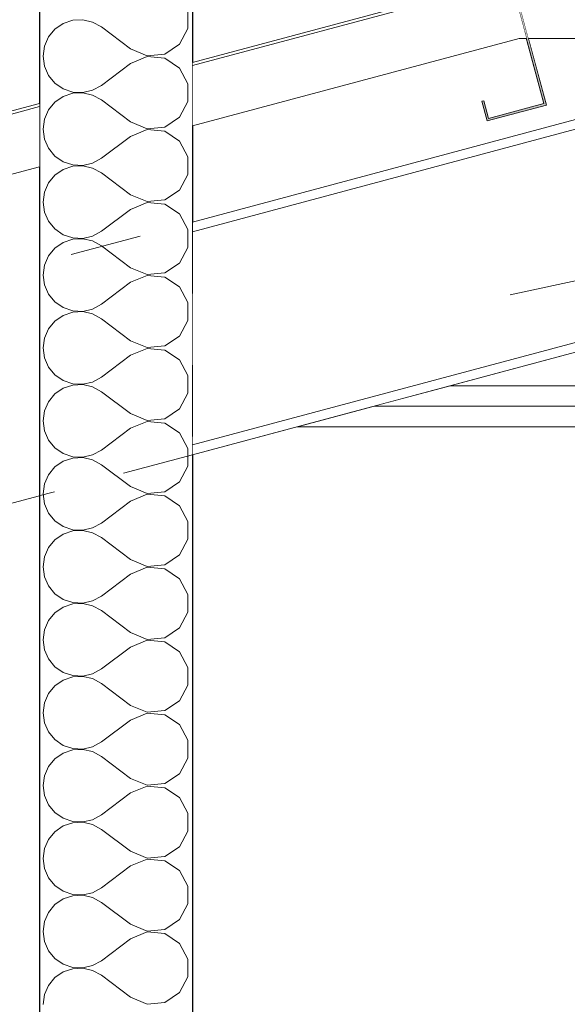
# Model space of a CAD drawing. Header units: millimetres. Extents: x -12989 to 381814, y -50461 to 30884.
# Tile 97 of 111: x 370366 to 370902, y -39246 to -38282. Entities that reach past the tile are written whole.
import ezdxf

# ---------------------------------------------------------------- set-up
doc = ezdxf.new("R2010")
doc.units = ezdxf.units.MM
doc.header["$MEASUREMENT"] = 0
doc.linetypes.add('Przerywana Krótka I 01 I WSC', pattern=[140, 70, -70])
doc.linetypes.add('Wipeout_Contour', pattern=[1000, 0, -1000])
for name, color, linetype, lineweight in [('0_Nr_pióra__223', 7, 'Continuous', 13), ('AS_Belki.Import IFC_Nr_pióra__1', 7, 'Continuous', 13), ('AS_Belki.Import IFC_Nr_pióra__90', 7, 'Continuous', 13), ('Nowe_04-ŚCIANY DZIAŁOWE_Nr_pióra__27', 7, 'Continuous', 25), ('Nowe_A__SCIANY_Nr_pióra__87', 7, 'Continuous', 13), ('Nowe_A_WYM_Nr_pióra__1', 7, 'Continuous', 13), ('Nowe_A_WYM_Nr_pióra__45', 7, 'Continuous', 15), ('Nowe_A_WYM_Nr_pióra__85', 7, 'Continuous', 13)]:
    doc.layers.add(name, color=color, linetype=linetype, lineweight=lineweight)
for name, color, linetype in [('AS_Belki.Import IFC', 7, 'Continuous'), ('Nowe_04-ŚCIANY DZIAŁOWE', 7, 'Continuous'), ('Nowe_A__DACHY', 7, 'Continuous'), ('Nowe_A__SCIANY', 7, 'Continuous'), ('Nowe_A_WYM', 7, 'Continuous')]:
    doc.layers.add(name, color=color, linetype=linetype)
doc.layers.add('Nowe_04-ŚCIANY DZIAŁOWE_Nr_pióra__174', color=7, linetype='Continuous', lineweight=5, true_color=0x6a6a6a)
doc.styles.add('STYL_AUTOMATYCZNY_4', font='arial.ttf')
doc.dimstyles.new('STYL_AUTOMATYCZNY__2', dxfattribs={"dimtxt": 139.999998, "dimasz": 57, "dimexe": 0.18, "dimexo": 0.0625, "dimgap": 0, "dimtad": 1, "dimdec": 0, "dimlfac": 0.1, "dimzin": 0, "dimdsep": 46, "dimtxsty": 'STYL_AUTOMATYCZNY_4', "dimblk": 'ARROWHEAD_6', "dimblk1": 'ARROWHEAD_6', "dimblk2": 'ARROWHEAD_6', "dimcen": 0.09, "dimse1": 1, "dimse2": 1, "dimclrd": 7, "dimclre": 7, "dimclrt": 7, "dimadec": 0, "dimazin": 0, "dimtfac": 1, "dimtdec": 4, "dimtmove": 0, "dimatfit": 3, "dimfxl": 0, "dimtolj": 1, "dimtzin": 0, "dimarcsym": 0})

# ---------------------------------------------------------------- blocks, each defined once
blk = doc.blocks.new('ElemPrzekroju_3_1', base_point=(363535.4, -45960.59))
at = {"color": 254, "linetype": 'Wipeout_Contour', "lineweight": 0, "ltscale": 9706616.534744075}
blk.add_wipeout([(371035.4, -38095.33), (370535.25, -38229.34), (370535.25, -38323.85), (370845.99, -38240.59), (370827.88, -38172.98), (370893.56, -38155.38), (370898.74, -38174.69), (370896.8, -38175.21), (370892.15, -38157.83), (370830.33, -38174.39), (370850.77, -38250.67), (370850.77, -38240.35), (371220.04, -38240.35), (371220.04, -38250.67), (371240.48, -38174.39), (371178.66, -38157.83), (371174, -38175.21), (371172.07, -38174.69), (371177.25, -38155.38), (371242.93, -38172.98), (371224.81, -38240.59), (372717.64, -38640.59), (372962.5, -38640.59), (372964.21, -38634.19), (372988.1, -38640.59), (373070.36, -38640.59)], dxfattribs=at).dxf.layer = 'Nowe_A__SCIANY'
at = {"color": 254, "linetype": 'Wipeout_Contour', "lineweight": 0, "ltscale": 9699923.282981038}
blk.add_wipeout([(370854.78, -38300.35), (370535.25, -38385.97), (370535.25, -38480.18), (371029.4, -38347.77), (371029.4, -38326.81), (371041.4, -38326.81), (371041.4, -38347.77), (372134.22, -38640.59), (372485.82, -38640.59), (371216.02, -38300.35), (371208.8, -38300.35), (371191.69, -38364.23), (371245.78, -38378.72), (371250.44, -38361.34), (371252.37, -38361.85), (371247.19, -38381.17), (371189.24, -38365.64), (371206.73, -38300.35), (370864.08, -38300.35), (370881.57, -38365.64), (370823.62, -38381.17), (370818.44, -38361.85), (370820.37, -38361.34), (370825.03, -38378.72), (370879.12, -38364.23), (370862.01, -38300.35)], dxfattribs=at).dxf.layer = 'Nowe_A__SCIANY'
at = {"color": 254, "linetype": 'Wipeout_Contour', "lineweight": 0, "ltscale": 2238227.597844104}
blk.add_wipeout([(371029.4, -38575.53), (370786.6, -38640.59), (371284.21, -38640.59), (371041.4, -38575.53), (371041.4, -38586.81), (371029.4, -38586.81)], dxfattribs=at).dxf.layer = 'Nowe_A__SCIANY'
at = {"color": 254, "linetype": 'Wipeout_Contour', "lineweight": 0, "ltscale": 1492172.324869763}
blk.add_wipeout([(370711.96, -38660.59), (371358.85, -38660.59), (371284.21, -38640.59), (370786.6, -38640.59)], dxfattribs=at).dxf.layer = 'Nowe_A__SCIANY'
at = {"layer": 'Nowe_A__SCIANY_Nr_pióra__87', "color": 7, "linetype": 'Continuous', "lineweight": 13}
blk.add_line((371284.21, -38640.59), (370786.6, -38640.59), dxfattribs=at)
at = {"color": 254, "linetype": 'Wipeout_Contour', "lineweight": 0, "ltscale": 1492180.618602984}
blk.add_wipeout([(370637.32, -38680.59), (371433.49, -38680.59), (371358.85, -38660.59), (370711.96, -38660.59)], dxfattribs=at).dxf.layer = 'Nowe_A__SCIANY'
at = {"layer": 'Nowe_A__SCIANY_Nr_pióra__87', "color": 7, "linetype": 'Continuous', "lineweight": 13}
blk.add_line((370711.96, -38660.59), (371358.85, -38660.59), dxfattribs=at)
at = {"color": 254, "linetype": 'Wipeout_Contour', "lineweight": 0, "ltscale": 2242397.322854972}
blk.add_wipeout([(370637.32, -38680.59), (370535.25, -38707.94), (370535.25, -39640.59), (373475.4, -39640.59), (373475.4, -39227.72), (371433.49, -38680.59)], dxfattribs=at).dxf.layer = 'Nowe_A__SCIANY'
at = {"layer": 'Nowe_A__SCIANY_Nr_pióra__87', "color": 7, "linetype": 'Continuous', "lineweight": 13}
blk.add_line((371433.49, -38680.59), (370637.32, -38680.59), dxfattribs=at)
blk = doc.blocks.new('*X15', base_point=(363535.4, -45960.59))
at = {"layer": 'Nowe_04-ŚCIANY DZIAŁOWE_Nr_pióra__174', "color": 251, "linetype": 'Continuous', "lineweight": 5, "true_color": 0x6a6a6a}
for p, q in [((370530.6, -38290.72), (370530.6, -38273.32)), ((370417.9, -38282.64), (370408.56, -38285.79)), ((370427.74, -38282.16), (370417.9, -38282.64)), ((370437.34, -38284.4), (370427.74, -38282.16)), ((370400.44, -38291.37), (370394.16, -38298.96)), ((370408.56, -38285.79), (370400.44, -38291.37)), ((370445.97, -38289.16), (370437.34, -38284.4)), ((370474.54, -38310.59), (370445.97, -38289.16)), ((370522.38, -38306.05), (370530.6, -38290.72)), ((370394.16, -38298.96), (370390.18, -38307.98)), ((370390.18, -38307.98), (370388.82, -38317.73)), ((370474.54, -38310.59), (370490.58, -38317.33)), ((370507.9, -38315.68), (370522.38, -38306.05)), ((370388.82, -38317.73), (370390.18, -38327.49)), ((370490.58, -38318.14), (370474.54, -38324.88)), ((370490.58, -38317.33), (370507.9, -38315.68)), ((370507.9, -38319.79), (370490.58, -38318.14)), ((370522.38, -38329.42), (370507.9, -38319.79)), ((370390.18, -38327.49), (370394.16, -38336.51)), ((370474.54, -38324.88), (370445.97, -38346.31)), ((370530.6, -38344.75), (370522.38, -38329.42)), ((370394.16, -38336.51), (370400.44, -38344.1)), ((370400.44, -38344.1), (370408.56, -38349.68)), ((370408.56, -38349.68), (370417.9, -38352.83)), ((370427.74, -38353.3), (370437.34, -38351.07)), ((370437.34, -38351.07), (370445.97, -38346.31)), ((370530.6, -38362.15), (370530.6, -38344.75)), ((370408.56, -38357.22), (370400.44, -38362.8)), ((370417.9, -38354.07), (370408.56, -38357.22)), ((370417.9, -38352.83), (370427.74, -38353.3)), ((370427.74, -38353.59), (370417.9, -38354.07)), ((370437.34, -38355.82), (370427.74, -38353.59)), ((370445.97, -38360.59), (370437.34, -38355.82)), ((370474.54, -38382.02), (370445.97, -38360.59)), ((370394.16, -38370.39), (370390.18, -38379.4)), ((370400.44, -38362.8), (370394.16, -38370.39)), ((370522.38, -38377.48), (370530.6, -38362.15)), ((370390.18, -38379.4), (370388.82, -38389.16)), ((370507.9, -38387.11), (370522.38, -38377.48)), ((370388.82, -38389.16), (370390.18, -38398.92)), ((370474.54, -38382.02), (370490.58, -38388.75)), ((370490.58, -38389.57), (370474.54, -38396.31)), ((370490.58, -38388.75), (370507.9, -38387.11)), ((370507.9, -38391.22), (370490.58, -38389.57)), ((370390.18, -38398.92), (370394.16, -38407.94)), ((370474.54, -38396.31), (370445.97, -38417.73)), ((370522.38, -38400.85), (370507.9, -38391.22)), ((370394.16, -38407.94), (370400.44, -38415.53)), ((370530.6, -38416.18), (370522.38, -38400.85)), ((370400.44, -38415.53), (370408.56, -38421.11)), ((370437.34, -38422.5), (370445.97, -38417.73)), ((370530.6, -38433.58), (370530.6, -38416.18)), ((370408.56, -38421.11), (370417.9, -38424.26)), ((370417.9, -38425.5), (370408.56, -38428.65)), ((370417.9, -38424.26), (370427.74, -38424.73)), ((370427.74, -38425.02), (370417.9, -38425.5)), ((370427.74, -38424.73), (370437.34, -38422.5)), ((370437.34, -38427.25), (370427.74, -38425.02)), ((370445.97, -38432.02), (370437.34, -38427.25)), ((370400.44, -38434.23), (370394.16, -38441.82)), ((370408.56, -38428.65), (370400.44, -38434.23)), ((370474.54, -38453.45), (370445.97, -38432.02)), ((370522.38, -38448.91), (370530.6, -38433.58)), ((370394.16, -38441.82), (370390.18, -38450.83)), ((370390.18, -38450.83), (370388.82, -38460.59)), ((370474.54, -38453.45), (370490.58, -38460.18)), ((370507.9, -38458.54), (370522.38, -38448.91)), ((370388.82, -38460.59), (370390.18, -38470.35)), ((370490.58, -38461), (370474.54, -38467.73)), ((370490.58, -38460.18), (370507.9, -38458.54)), ((370507.9, -38462.64), (370490.58, -38461)), ((370522.38, -38472.27), (370507.9, -38462.64)), ((370390.18, -38470.35), (370394.16, -38479.37)), ((370474.54, -38467.73), (370445.97, -38489.16)), ((370530.6, -38487.61), (370522.38, -38472.27)), ((370394.16, -38479.37), (370400.44, -38486.96)), ((370400.44, -38486.96), (370408.56, -38492.54)), ((370408.56, -38492.54), (370417.9, -38495.68)), ((370417.9, -38495.68), (370427.74, -38496.16)), ((370427.74, -38496.16), (370437.34, -38493.93)), ((370437.34, -38493.93), (370445.97, -38489.16)), ((370530.6, -38505), (370530.6, -38487.61)), ((370408.56, -38500.08), (370400.44, -38505.66)), ((370417.9, -38496.93), (370408.56, -38500.08)), ((370427.74, -38496.45), (370417.9, -38496.93)), ((370437.34, -38498.68), (370427.74, -38496.45)), ((370445.97, -38503.45), (370437.34, -38498.68)), ((370474.54, -38524.88), (370445.97, -38503.45)), ((370522.38, -38520.34), (370530.6, -38505)), ((370394.16, -38513.24), (370390.18, -38522.26)), ((370400.44, -38505.66), (370394.16, -38513.24)), ((370390.18, -38522.26), (370388.82, -38532.02)), ((370507.9, -38529.97), (370522.38, -38520.34)), ((370388.82, -38532.02), (370390.18, -38541.78)), ((370474.54, -38524.88), (370490.58, -38531.61)), ((370490.58, -38532.43), (370474.54, -38539.16)), ((370490.58, -38531.61), (370507.9, -38529.97)), ((370507.9, -38534.07), (370490.58, -38532.43)), ((370522.38, -38543.7), (370507.9, -38534.07)), ((370390.18, -38541.78), (370394.16, -38550.8)), ((370474.54, -38539.16), (370445.97, -38560.59)), ((370530.6, -38559.04), (370522.38, -38543.7)), ((370394.16, -38550.8), (370400.44, -38558.38)), ((370400.44, -38558.38), (370408.56, -38563.96)), ((370437.34, -38565.36), (370445.97, -38560.59)), ((370530.6, -38576.43), (370530.6, -38559.04)), ((370408.56, -38571.51), (370400.44, -38577.09)), ((370408.56, -38563.96), (370417.9, -38567.11)), ((370417.9, -38568.36), (370408.56, -38571.51)), ((370417.9, -38567.11), (370427.74, -38567.59)), ((370427.74, -38567.88), (370417.9, -38568.36)), ((370427.74, -38567.59), (370437.34, -38565.36)), ((370437.34, -38570.11), (370427.74, -38567.88)), ((370445.97, -38574.88), (370437.34, -38570.11)), ((370400.44, -38577.09), (370394.16, -38584.67)), ((370474.54, -38596.31), (370445.97, -38574.88)), ((370522.38, -38591.77), (370530.6, -38576.43)), ((370394.16, -38584.67), (370390.18, -38593.69)), ((370507.9, -38601.4), (370522.38, -38591.77)), ((370390.18, -38593.69), (370388.82, -38603.45)), ((370474.54, -38596.31), (370490.58, -38603.04)), ((370490.58, -38603.04), (370507.9, -38601.4)), ((370388.82, -38603.45), (370390.18, -38613.21)), ((370474.54, -38610.59), (370445.97, -38632.02)), ((370490.58, -38603.86), (370474.54, -38610.59)), ((370507.9, -38605.5), (370490.58, -38603.86)), ((370522.38, -38615.13), (370507.9, -38605.5)), ((370390.18, -38613.21), (370394.16, -38622.23)), ((370530.6, -38630.46), (370522.38, -38615.13)), ((370394.16, -38622.23), (370400.44, -38629.81)), ((370400.44, -38629.81), (370408.56, -38635.39)), ((370530.6, -38647.86), (370530.6, -38630.46)), ((370408.56, -38635.39), (370417.9, -38638.54)), ((370417.9, -38639.79), (370408.56, -38642.93)), ((370417.9, -38638.54), (370427.74, -38639.02)), ((370427.74, -38639.31), (370417.9, -38639.79)), ((370427.74, -38639.02), (370437.34, -38636.79)), ((370437.34, -38641.54), (370427.74, -38639.31)), ((370437.34, -38636.79), (370445.97, -38632.02)), ((370400.44, -38648.51), (370394.16, -38656.1)), ((370408.56, -38642.93), (370400.44, -38648.51)), ((370445.97, -38646.31), (370437.34, -38641.54)), ((370474.54, -38667.73), (370445.97, -38646.31)), ((370522.38, -38663.19), (370530.6, -38647.86)), ((370394.16, -38656.1), (370390.18, -38665.12)), ((370390.18, -38665.12), (370388.82, -38674.88)), ((370474.54, -38667.73), (370490.58, -38674.47)), ((370507.9, -38672.83), (370522.38, -38663.19)), ((370388.82, -38674.88), (370390.18, -38684.64)), ((370490.58, -38675.29), (370474.54, -38682.02)), ((370490.58, -38674.47), (370507.9, -38672.83)), ((370507.9, -38676.93), (370490.58, -38675.29)), ((370522.38, -38686.56), (370507.9, -38676.93)), ((370390.18, -38684.64), (370394.16, -38693.65)), ((370474.54, -38682.02), (370445.97, -38703.45)), ((370530.6, -38701.89), (370522.38, -38686.56)), ((370394.16, -38693.65), (370400.44, -38701.24)), ((370400.44, -38701.24), (370408.56, -38706.82)), ((370408.56, -38706.82), (370417.9, -38709.97)), ((370437.34, -38708.22), (370445.97, -38703.45)), ((370530.6, -38719.29), (370530.6, -38701.89)), ((370408.56, -38714.36), (370400.44, -38719.94)), ((370417.9, -38711.21), (370408.56, -38714.36)), ((370417.9, -38709.97), (370427.74, -38710.45)), ((370427.74, -38710.74), (370417.9, -38711.21)), ((370427.74, -38710.45), (370437.34, -38708.22)), ((370437.34, -38712.97), (370427.74, -38710.74)), ((370445.97, -38717.73), (370437.34, -38712.97)), ((370400.44, -38719.94), (370394.16, -38727.53)), ((370474.54, -38739.16), (370445.97, -38717.73)), ((370522.38, -38734.62), (370530.6, -38719.29)), ((370390.18, -38736.55), (370388.82, -38746.31)), ((370394.16, -38727.53), (370390.18, -38736.55)), ((370507.9, -38744.25), (370522.38, -38734.62)), ((370388.82, -38746.31), (370390.18, -38756.07)), ((370474.54, -38739.16), (370490.58, -38745.9)), ((370490.58, -38745.9), (370507.9, -38744.25)), ((370390.18, -38756.07), (370394.16, -38765.08)), ((370474.54, -38753.45), (370445.97, -38774.88)), ((370490.58, -38746.71), (370474.54, -38753.45)), ((370507.9, -38748.36), (370490.58, -38746.71)), ((370522.38, -38757.99), (370507.9, -38748.36)), ((370394.16, -38765.08), (370400.44, -38772.67)), ((370530.6, -38773.32), (370522.38, -38757.99)), ((370400.44, -38772.67), (370408.56, -38778.25)), ((370437.34, -38779.65), (370445.97, -38774.88)), ((370530.6, -38790.72), (370530.6, -38773.32)), ((370408.56, -38778.25), (370417.9, -38781.4)), ((370417.9, -38782.64), (370408.56, -38785.79)), ((370417.9, -38781.4), (370427.74, -38781.88)), ((370427.74, -38782.16), (370417.9, -38782.64)), ((370427.74, -38781.88), (370437.34, -38779.65)), ((370437.34, -38784.4), (370427.74, -38782.16)), ((370445.97, -38789.16), (370437.34, -38784.4)), ((370400.44, -38791.37), (370394.16, -38798.96)), ((370408.56, -38785.79), (370400.44, -38791.37)), ((370474.54, -38810.59), (370445.97, -38789.16)), ((370522.38, -38806.05), (370530.6, -38790.72)), ((370394.16, -38798.96), (370390.18, -38807.98)), ((370390.18, -38807.98), (370388.82, -38817.73)), ((370474.54, -38810.59), (370490.58, -38817.33)), ((370507.9, -38815.68), (370522.38, -38806.05)), ((370388.82, -38817.73), (370390.18, -38827.49)), ((370490.58, -38818.14), (370474.54, -38824.88)), ((370490.58, -38817.33), (370507.9, -38815.68)), ((370507.9, -38819.79), (370490.58, -38818.14)), ((370522.38, -38829.42), (370507.9, -38819.79)), ((370390.18, -38827.49), (370394.16, -38836.51)), ((370474.54, -38824.88), (370445.97, -38846.31)), ((370530.6, -38844.75), (370522.38, -38829.42)), ((370394.16, -38836.51), (370400.44, -38844.1)), ((370400.44, -38844.1), (370408.56, -38849.68)), ((370408.56, -38849.68), (370417.9, -38852.83)), ((370427.74, -38853.3), (370437.34, -38851.07)), ((370437.34, -38851.07), (370445.97, -38846.31)), ((370530.6, -38862.15), (370530.6, -38844.75)), ((370408.56, -38857.22), (370400.44, -38862.8)), ((370417.9, -38854.07), (370408.56, -38857.22)), ((370417.9, -38852.83), (370427.74, -38853.3)), ((370427.74, -38853.59), (370417.9, -38854.07)), ((370437.34, -38855.82), (370427.74, -38853.59)), ((370445.97, -38860.59), (370437.34, -38855.82)), ((370474.54, -38882.02), (370445.97, -38860.59)), ((370394.16, -38870.39), (370390.18, -38879.4)), ((370400.44, -38862.8), (370394.16, -38870.39)), ((370522.38, -38877.48), (370530.6, -38862.15)), ((370390.18, -38879.4), (370388.82, -38889.16)), ((370507.9, -38887.11), (370522.38, -38877.48)), ((370388.82, -38889.16), (370390.18, -38898.92)), ((370474.54, -38882.02), (370490.58, -38888.75)), ((370490.58, -38889.57), (370474.54, -38896.31)), ((370490.58, -38888.75), (370507.9, -38887.11)), ((370507.9, -38891.22), (370490.58, -38889.57)), ((370390.18, -38898.92), (370394.16, -38907.94)), ((370474.54, -38896.31), (370445.97, -38917.73)), ((370522.38, -38900.85), (370507.9, -38891.22)), ((370394.16, -38907.94), (370400.44, -38915.53)), ((370530.6, -38916.18), (370522.38, -38900.85)), ((370400.44, -38915.53), (370408.56, -38921.11)), ((370437.34, -38922.5), (370445.97, -38917.73)), ((370530.6, -38933.58), (370530.6, -38916.18)), ((370408.56, -38928.65), (370400.44, -38934.23)), ((370408.56, -38921.11), (370417.9, -38924.26)), ((370417.9, -38925.5), (370408.56, -38928.65)), ((370417.9, -38924.26), (370427.74, -38924.73)), ((370427.74, -38925.02), (370417.9, -38925.5)), ((370427.74, -38924.73), (370437.34, -38922.5)), ((370437.34, -38927.25), (370427.74, -38925.02)), ((370445.97, -38932.02), (370437.34, -38927.25)), ((370400.44, -38934.23), (370394.16, -38941.82)), ((370474.54, -38953.45), (370445.97, -38932.02)), ((370522.38, -38948.91), (370530.6, -38933.58)), ((370394.16, -38941.82), (370390.18, -38950.83)), ((370390.18, -38950.83), (370388.82, -38960.59)), ((370474.54, -38953.45), (370490.58, -38960.18)), ((370507.9, -38958.54), (370522.38, -38948.91)), ((370388.82, -38960.59), (370390.18, -38970.35)), ((370474.54, -38967.73), (370445.97, -38989.16)), ((370490.58, -38961), (370474.54, -38967.73)), ((370490.58, -38960.18), (370507.9, -38958.54)), ((370507.9, -38962.64), (370490.58, -38961)), ((370522.38, -38972.27), (370507.9, -38962.64)), ((370390.18, -38970.35), (370394.16, -38979.37)), ((370530.6, -38987.61), (370522.38, -38972.27)), ((370394.16, -38979.37), (370400.44, -38986.96)), ((370400.44, -38986.96), (370408.56, -38992.54)), ((370408.56, -38992.54), (370417.9, -38995.68)), ((370417.9, -38996.93), (370408.56, -39000.08)), ((370417.9, -38995.68), (370427.74, -38996.16)), ((370427.74, -38996.45), (370417.9, -38996.93)), ((370427.74, -38996.16), (370437.34, -38993.93)), ((370437.34, -38998.68), (370427.74, -38996.45)), ((370437.34, -38993.93), (370445.97, -38989.16)), ((370530.6, -39005), (370530.6, -38987.61)), ((370400.44, -39005.66), (370394.16, -39013.24)), ((370408.56, -39000.08), (370400.44, -39005.66)), ((370445.97, -39003.45), (370437.34, -38998.68)), ((370474.54, -39024.88), (370445.97, -39003.45)), ((370522.38, -39020.34), (370530.6, -39005)), ((370394.16, -39013.24), (370390.18, -39022.26)), ((370390.18, -39022.26), (370388.82, -39032.02)), ((370474.54, -39024.88), (370490.58, -39031.61)), ((370507.9, -39029.97), (370522.38, -39020.34)), ((370388.82, -39032.02), (370390.18, -39041.78)), ((370490.58, -39032.43), (370474.54, -39039.16)), ((370490.58, -39031.61), (370507.9, -39029.97)), ((370507.9, -39034.07), (370490.58, -39032.43)), ((370522.38, -39043.7), (370507.9, -39034.07)), ((370390.18, -39041.78), (370394.16, -39050.8)), ((370474.54, -39039.16), (370445.97, -39060.59)), ((370530.6, -39059.04), (370522.38, -39043.7)), ((370394.16, -39050.8), (370400.44, -39058.38)), ((370400.44, -39058.38), (370408.56, -39063.96)), ((370408.56, -39063.96), (370417.9, -39067.11)), ((370437.34, -39065.36), (370445.97, -39060.59)), ((370530.6, -39076.43), (370530.6, -39059.04)), ((370408.56, -39071.51), (370400.44, -39077.09)), ((370417.9, -39068.36), (370408.56, -39071.51)), ((370417.9, -39067.11), (370427.74, -39067.59)), ((370427.74, -39067.88), (370417.9, -39068.36)), ((370427.74, -39067.59), (370437.34, -39065.36)), ((370437.34, -39070.11), (370427.74, -39067.88)), ((370445.97, -39074.88), (370437.34, -39070.11)), ((370400.44, -39077.09), (370394.16, -39084.67)), ((370474.54, -39096.31), (370445.97, -39074.88)), ((370522.38, -39091.77), (370530.6, -39076.43)), ((370394.16, -39084.67), (370390.18, -39093.69)), ((370507.9, -39101.4), (370522.38, -39091.77)), ((370390.18, -39093.69), (370388.82, -39103.45)), ((370474.54, -39096.31), (370490.58, -39103.04)), ((370490.58, -39103.04), (370507.9, -39101.4)), ((370388.82, -39103.45), (370390.18, -39113.21)), ((370474.54, -39110.59), (370445.97, -39132.02)), ((370490.58, -39103.86), (370474.54, -39110.59)), ((370507.9, -39105.5), (370490.58, -39103.86)), ((370522.38, -39115.13), (370507.9, -39105.5)), ((370390.18, -39113.21), (370394.16, -39122.23)), ((370394.16, -39122.23), (370400.44, -39129.81)), ((370530.6, -39130.46), (370522.38, -39115.13)), ((370400.44, -39129.81), (370408.56, -39135.39)), ((370437.34, -39136.79), (370445.97, -39132.02)), ((370530.6, -39147.86), (370530.6, -39130.46)), ((370408.56, -39135.39), (370417.9, -39138.54)), ((370417.9, -39139.79), (370408.56, -39142.93)), ((370417.9, -39138.54), (370427.74, -39139.02)), ((370427.74, -39139.31), (370417.9, -39139.79)), ((370427.74, -39139.02), (370437.34, -39136.79)), ((370437.34, -39141.54), (370427.74, -39139.31)), ((370445.97, -39146.31), (370437.34, -39141.54)), ((370400.44, -39148.51), (370394.16, -39156.1)), ((370408.56, -39142.93), (370400.44, -39148.51)), ((370474.54, -39167.73), (370445.97, -39146.31)), ((370522.38, -39163.19), (370530.6, -39147.86)), ((370394.16, -39156.1), (370390.18, -39165.12)), ((370390.18, -39165.12), (370388.82, -39174.88)), ((370474.54, -39167.73), (370490.58, -39174.47)), ((370507.9, -39172.83), (370522.38, -39163.19)), ((370388.82, -39174.88), (370390.18, -39184.64)), ((370490.58, -39175.29), (370474.54, -39182.02)), ((370490.58, -39174.47), (370507.9, -39172.83)), ((370507.9, -39176.93), (370490.58, -39175.29)), ((370522.38, -39186.56), (370507.9, -39176.93)), ((370390.18, -39184.64), (370394.16, -39193.65)), ((370474.54, -39182.02), (370445.97, -39203.45)), ((370530.6, -39201.89), (370522.38, -39186.56)), ((370394.16, -39193.65), (370400.44, -39201.24)), ((370400.44, -39201.24), (370408.56, -39206.82)), ((370408.56, -39206.82), (370417.9, -39209.97)), ((370427.74, -39210.45), (370437.34, -39208.22)), ((370437.34, -39208.22), (370445.97, -39203.45)), ((370530.6, -39219.29), (370530.6, -39201.89)), ((370408.56, -39214.36), (370400.44, -39219.94)), ((370417.9, -39211.21), (370408.56, -39214.36)), ((370417.9, -39209.97), (370427.74, -39210.45)), ((370427.74, -39210.74), (370417.9, -39211.21)), ((370437.34, -39212.97), (370427.74, -39210.74)), ((370445.97, -39217.73), (370437.34, -39212.97)), ((370474.54, -39239.16), (370445.97, -39217.73)), ((370394.16, -39227.53), (370390.18, -39236.55)), ((370400.44, -39219.94), (370394.16, -39227.53)), ((370522.38, -39234.62), (370530.6, -39219.29)), ((370390.18, -39236.55), (370388.82, -39246.31)), ((370507.9, -39244.25), (370522.38, -39234.62)), ((370474.54, -39239.16), (370490.58, -39245.9)), ((370490.58, -39245.9), (370507.9, -39244.25))]:
    blk.add_line(p, q, dxfattribs=at)
blk = doc.blocks.new('ElemPrzekroju_5_1', base_point=(363535.4, -45960.59))
at = {"color": 254, "linetype": 'Wipeout_Contour', "lineweight": 0, "ltscale": 1490963.941080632}
blk.add_wipeout([(370385.25, -43900.59), (370535.25, -43900.59), (370535.25, -38229.34), (370385.25, -38269.53)], dxfattribs=at).dxf.layer = 'Nowe_04-ŚCIANY DZIAŁOWE'
at = {"layer": 'Nowe_04-ŚCIANY DZIAŁOWE_Nr_pióra__27', "color": 7, "linetype": 'Continuous', "lineweight": 25}
for p, q in [((370535.25, -38229.34), (370535.25, -43900.59)), ((370385.25, -38269.53), (370385.25, -42910.59))]:
    blk.add_line(p, q, dxfattribs=at)
at = {"layer": 'Nowe_04-ŚCIANY DZIAŁOWE', "lineweight": 0}
blk.add_blockref('*X15', (363535.4, -45960.59), dxfattribs=at)
blk = doc.blocks.new('ElemPrzekroju_85_1', base_point=(363535.4, -45960.59))
at = {"color": 254, "linetype": 'Wipeout_Contour', "lineweight": 0, "ltscale": 1477349.010980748}
blk.add_wipeout([(371035.4, -37881.02), (363505.4, -39898.68), (363505.4, -40105.74), (371035.4, -38088.08)], dxfattribs=at).dxf.layer = 'Nowe_A__DACHY'
at = {"color": 254, "linetype": 'Wipeout_Contour', "lineweight": 0, "ltscale": 1477394.281403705}
blk.add_wipeout([(363505.4, -40112.98), (371035.4, -38095.33), (371035.4, -38088.08), (363505.4, -40105.74)], dxfattribs=at).dxf.layer = 'Nowe_A__DACHY'
blk = doc.blocks.new('ElemPrzekroju_91_1', base_point=(363535.4, -45960.59))
at = {"color": 254, "linetype": 'Wipeout_Contour', "lineweight": 0, "ltscale": 1491069.641737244}
blk.add_wipeout([(371029.4, -38347.77), (370535.25, -38480.18), (370535.25, -38489.71), (371029.4, -38357.3)], dxfattribs=at).dxf.layer = 'AS_Belki.Import IFC'
at = {"color": 254, "linetype": 'Wipeout_Contour', "lineweight": 0, "ltscale": 1491159.863490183}
blk.add_wipeout([(371029.4, -38566.01), (370535.25, -38698.42), (370535.25, -38707.94), (371029.4, -38575.53)], dxfattribs=at).dxf.layer = 'AS_Belki.Import IFC'
at = {"color": 254, "linetype": 'Wipeout_Contour', "lineweight": 0, "ltscale": 2983114.555212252}
blk.add_wipeout([(371029.4, -38357.3), (370535.25, -38489.71), (370535.25, -38698.42), (371029.4, -38566.01), (371029.4, -38499.32), (370995.4, -38499.32), (370995.4, -38419.32), (371029.4, -38419.32)], dxfattribs=at).dxf.layer = 'AS_Belki.Import IFC'
at = {"layer": 'AS_Belki.Import IFC_Nr_pióra__90', "color": 7, "linetype": 'Continuous', "lineweight": 13}
for p, q in [((371029.4, -38347.77), (371029.4, -38357.3)), ((370535.25, -38698.42), (371029.4, -38566.01)), ((371029.4, -38566.01), (371029.4, -38575.53)), ((370535.25, -38707.94), (371029.4, -38575.53))]:
    blk.add_line(p, q, dxfattribs=at)
at = {"color": 254, "linetype": 'Wipeout_Contour', "lineweight": 0, "ltscale": 1492007.709979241}
blk.add_wipeout([(371029.4, -38422.32), (370998.4, -38422.32), (370998.4, -38496.32), (371029.4, -38496.32)], dxfattribs=at).dxf.layer = 'AS_Belki.Import IFC'
at = {"layer": 'AS_Belki.Import IFC_Nr_pióra__90', "color": 7, "linetype": 'Continuous', "lineweight": 13}
for p, q in [((370535.25, -38480.18), (371029.4, -38347.77)), ((370535.25, -38489.71), (371029.4, -38357.3))]:
    blk.add_line(p, q, dxfattribs=at)
blk = doc.blocks.new('ElemPrzekroju_121_1', base_point=(363535.4, -45960.59))
at = {"color": 254, "linetype": 'Wipeout_Contour', "lineweight": 0, "ltscale": 1490649.946061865}
blk.add_wipeout([(370845.99, -38240.59), (370535.25, -38323.85), (370535.25, -38326.96), (370846.77, -38243.49)], dxfattribs=at).dxf.layer = 'AS_Belki.Import IFC'
at = {"color": 254, "linetype": 'Wipeout_Contour', "lineweight": 0, "ltscale": 1486907.878413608}
blk.add_wipeout([(369061.74, -38721.79), (370385.25, -38367.15), (370385.25, -38364.05), (369060.96, -38718.89)], dxfattribs=at).dxf.layer = 'AS_Belki.Import IFC'
at = {"color": 254, "linetype": 'Wipeout_Contour', "lineweight": 0, "ltscale": 2236312.495856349}
blk.add_wipeout([(370846.77, -38243.49), (370535.25, -38326.96), (370535.25, -38385.97), (370854.78, -38300.35), (370850.77, -38300.35), (370850.77, -38258.4)], dxfattribs=at).dxf.layer = 'AS_Belki.Import IFC'
at = {"color": 254, "linetype": 'Wipeout_Contour', "lineweight": 0, "ltscale": 1486935.769412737}
blk.add_wipeout([(369076.49, -38776.84), (370385.25, -38426.16), (370385.25, -38367.15), (369061.74, -38721.79)], dxfattribs=at).dxf.layer = 'AS_Belki.Import IFC'
at = {"layer": 'AS_Belki.Import IFC_Nr_pióra__90', "color": 7, "linetype": 'Continuous', "lineweight": 13}
for p, q in [((370535.25, -38323.85), (370845.99, -38240.59)), ((370535.25, -38326.96), (370846.77, -38243.49)), ((370535.25, -38385.97), (370854.78, -38300.35)), ((369060.96, -38718.89), (370385.25, -38364.05)), ((369061.74, -38721.79), (370385.25, -38367.15)), ((369076.49, -38776.84), (370385.25, -38426.16))]:
    blk.add_line(p, q, dxfattribs=at)
blk = doc.blocks.new('ElemPrzekroju_127_1', base_point=(363535.4, -45960.59))
at = {"layer": 'AS_Belki.Import IFC', "linetype": 'Continuous', "lineweight": 0, "true_color": 0x000000}
blk.add_hatch(color=18, dxfattribs=at).paths.add_polyline_path([(370898.74, -38174.69), (370893.56, -38155.38), (370827.88, -38172.98), (370879.12, -38364.23), (370825.03, -38378.72), (370820.37, -38361.34), (370818.44, -38361.85), (370823.62, -38381.17), (370881.57, -38365.64), (370830.33, -38174.39), (370892.15, -38157.83), (370896.8, -38175.21)])
at = {"layer": 'AS_Belki.Import IFC_Nr_pióra__1', "color": 7, "linetype": 'Continuous', "lineweight": 13}
for p, q in [((370893.56, -38155.38), (370827.88, -38172.98)), ((370892.15, -38157.83), (370830.33, -38174.39)), ((370892.15, -38157.83), (370896.8, -38175.21)), ((370893.56, -38155.38), (370898.74, -38174.69)), ((370827.88, -38172.98), (370879.12, -38364.23)), ((370830.33, -38174.39), (370881.57, -38365.64)), ((370898.74, -38174.69), (370896.8, -38175.21)), ((370820.37, -38361.34), (370818.44, -38361.85)), ((370818.44, -38361.85), (370823.62, -38381.17)), ((370820.37, -38361.34), (370825.03, -38378.72)), ((370881.57, -38365.64), (370823.62, -38381.17)), ((370879.12, -38364.23), (370825.03, -38378.72))]:
    blk.add_line(p, q, dxfattribs=at)
blk = doc.blocks.new('ElemPrzekroju_133_1', base_point=(363535.4, -45960.59))
at = {"color": 254, "linetype": 'Wipeout_Contour', "lineweight": 0, "ltscale": 1492003.811718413}
blk.add_wipeout([(370850.77, -38243.35), (371220.04, -38243.35), (371220.04, -38240.35), (370850.77, -38240.35)], dxfattribs=at).dxf.layer = 'AS_Belki.Import IFC'
at = {"color": 254, "linetype": 'Wipeout_Contour', "lineweight": 0, "ltscale": 1118477.300295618}
blk.add_wipeout([(370862.01, -38300.35), (370850.77, -38258.4), (370850.77, -38300.35)], dxfattribs=at).dxf.layer = 'AS_Belki.Import IFC'
at = {"color": 254, "linetype": 'Wipeout_Contour', "lineweight": 0, "ltscale": 2238019.761212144}
blk.add_wipeout([(371220.04, -38243.35), (370850.77, -38243.35), (370850.77, -38250.67), (370864.08, -38300.35), (371206.73, -38300.35), (371220.04, -38250.67)], dxfattribs=at).dxf.layer = 'AS_Belki.Import IFC'
at = {"layer": 'AS_Belki.Import IFC_Nr_pióra__90', "color": 7, "linetype": 'Continuous', "lineweight": 13}
for p, q in [((370850.77, -38240.35), (371220.04, -38240.35)), ((370850.77, -38240.35), (370850.77, -38243.35)), ((370850.77, -38243.35), (371220.04, -38243.35)), ((370850.77, -38243.35), (370850.77, -38250.67)), ((371220.04, -38240.35), (371220.04, -38243.35)), ((371220.04, -38243.35), (371220.04, -38250.67)), ((370854.78, -38300.35), (370862.01, -38300.35))]:
    blk.add_line(p, q, dxfattribs=at)
at = {"color": 254, "linetype": 'Wipeout_Contour', "lineweight": 0, "ltscale": 1119555.921520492}
blk.add_wipeout([(371220.04, -38258.4), (371208.8, -38300.35), (371220.04, -38300.35)], dxfattribs=at).dxf.layer = 'AS_Belki.Import IFC'
at = {"layer": 'AS_Belki.Import IFC_Nr_pióra__90', "color": 7, "linetype": 'Continuous', "lineweight": 13}
for p, q in [((370864.08, -38300.35), (371206.73, -38300.35)), ((371208.8, -38300.35), (371216.03, -38300.35))]:
    blk.add_line(p, q, dxfattribs=at)
blk = doc.blocks.new('*D196', base_point=(363535.4, -45960.59))
at = {"layer": 'Nowe_A_WYM_Nr_pióra__45', "color": 7, "linetype": 'Continuous', "lineweight": 15}
for p, q in [((370863.06, -37343.37), (370905.48, -37269.89)), ((363375.48, -39287.55), (363333.06, -39361.03))]:
    blk.add_line(p, q, dxfattribs=at)
at = {"layer": 'Nowe_A_WYM_Nr_pióra__85', "color": 7, "linetype": 'Continuous', "lineweight": 13}
for p, q in [((370898.83, -37360.96), (370869.71, -37252.3)), ((370884.27, -37306.63), (370927.74, -37294.98)), ((363354.27, -39324.29), (370884.27, -37306.63)), ((363368.83, -39378.62), (363339.71, -39269.96)), ((363310.8, -39335.94), (363354.27, -39324.29))]:
    blk.add_line(p, q, dxfattribs=at)
at = {"layer": 'Nowe_A_WYM_Nr_pióra__1', "color": 7, "lineweight": 13, "insert": (366957.31, -38329.87), "char_height": 140, "attachment_point": 7, "rotation": 15, "style": 'STYL_AUTOMATYCZNY_4'}
blk.add_mtext('\\A1;{\\pql;\\fArial|b0|i0|c238|p0;\\W1.000000;780}', dxfattribs=at)
blk = doc.blocks.new('ARROWHEAD_6')
at = {"color": 0, "linetype": 'Continuous', "lineweight": 0}
for p, q in [((-0.5, -0.5), (0.5, 0.5)), ((0, 0), (-1, 0))]:
    blk.add_line(p, q, dxfattribs=at)
blk = doc.blocks.new('*D198', base_point=(363535.4, -45960.59))
at = {"layer": 'Nowe_A_WYM_Nr_pióra__45', "color": 7, "linetype": 'Continuous', "lineweight": 15}
for p, q in [((362283.29, -37900.67), (362223.29, -37840.67)), ((362223.29, -45950.59), (362283.29, -46010.59))]:
    blk.add_line(p, q, dxfattribs=at)
at = {"layer": 'Nowe_A_WYM_Nr_pióra__85', "color": 7, "linetype": 'Continuous', "lineweight": 13}
for p, q in [((362253.29, -37870.67), (362253.29, -37825.67)), ((362309.54, -37870.67), (362197.04, -37870.67)), ((362253.29, -45980.59), (362253.29, -37870.67)), ((362309.54, -45980.59), (362197.04, -45980.59)), ((362253.29, -46025.59), (362253.29, -45980.59))]:
    blk.add_line(p, q, dxfattribs=at)
at = {"layer": 'Nowe_A_WYM_Nr_pióra__1', "color": 7, "lineweight": 13, "insert": (362225.29, -42078.68), "char_height": 140, "attachment_point": 7, "rotation": 90, "style": 'STYL_AUTOMATYCZNY_4'}
blk.add_mtext('\\A1;{\\pql;\\fArial|b0|i0|c238|p0;\\W1.000000;811}', dxfattribs=at)
blk = doc.blocks.new('*D205', base_point=(363535.4, -45960.59))
at = {"layer": 'Nowe_A_WYM_Nr_pióra__45', "color": 7, "linetype": 'Continuous', "lineweight": 15}
for p, q in [((371146.76, -38252.2), (371086.76, -38192.2)), ((371086.76, -45930.59), (371146.76, -45990.59))]:
    blk.add_line(p, q, dxfattribs=at)
at = {"layer": 'Nowe_A_WYM_Nr_pióra__85', "color": 7, "linetype": 'Continuous', "lineweight": 13}
for p, q in [((371116.76, -38222.2), (371116.76, -38177.2)), ((371173.01, -38222.2), (371060.51, -38222.2)), ((371116.76, -45960.59), (371116.76, -38222.2)), ((371173.01, -45960.59), (371060.51, -45960.59)), ((371116.76, -46005.59), (371116.76, -45960.59))]:
    blk.add_line(p, q, dxfattribs=at)
at = {"layer": 'Nowe_A_WYM_Nr_pióra__1', "color": 7, "lineweight": 13, "insert": (371088.76, -42251.57), "char_height": 140, "attachment_point": 7, "rotation": 90, "style": 'STYL_AUTOMATYCZNY_4'}
blk.add_mtext('\\A1;{\\pql;\\fArial|b0|i0|c238|p0;\\W1.000000;774}', dxfattribs=at)

msp = doc.modelspace()

# ---------------------------------------------------------------- block references
at = {"layer": 'Nowe_A__SCIANY', "lineweight": 0}
msp.add_blockref('ElemPrzekroju_3_1', (363535.4, -45960.59), dxfattribs=at)

# ---------------------------------------------------------------- next in the draw order: block references
at = {"layer": 'Nowe_04-ŚCIANY DZIAŁOWE', "lineweight": 0}
msp.add_blockref('ElemPrzekroju_5_1', (363535.4, -45960.59), dxfattribs=at)

# ---------------------------------------------------------------- next in the draw order: block references
at = {"layer": 'Nowe_A__DACHY', "lineweight": 0}
msp.add_blockref('ElemPrzekroju_85_1', (363535.4, -45960.59), dxfattribs=at)

# ---------------------------------------------------------------- next in the draw order: block references
at = {"layer": 'AS_Belki.Import IFC', "lineweight": 0}
msp.add_blockref('ElemPrzekroju_91_1', (363535.4, -45960.59), dxfattribs=at)

# ---------------------------------------------------------------- next in the draw order: block references
msp.add_blockref('ElemPrzekroju_121_1', (363535.4, -45960.59), dxfattribs=at)

# ---------------------------------------------------------------- next in the draw order: linework, layer by layer
at = {"layer": '0_Nr_pióra__223', "color": 7, "linetype": 'Continuous', "lineweight": 13}
msp.add_line((370846.25, -38551.4), (371051.7, -38507.27), dxfattribs=at)
at = {"layer": '0_Nr_pióra__223', "color": 7, "linetype": 'Przerywana Krótka I 01 I WSC', "lineweight": 13}
msp.add_lwpolyline([(370535.25, -38480.18), (370535.25, -38707.94), (363925.4, -40479.04), (363925.4, -40251.28)], close=True, dxfattribs=at)

# ---------------------------------------------------------------- next in the draw order: block references
at = {"layer": 'AS_Belki.Import IFC', "lineweight": 0}
msp.add_blockref('ElemPrzekroju_127_1', (363535.4, -45960.59), dxfattribs=at)

# ---------------------------------------------------------------- next in the draw order: block references
msp.add_blockref('ElemPrzekroju_133_1', (363535.4, -45960.59), dxfattribs=at)

# ---------------------------------------------------------------- next in the draw order: dimensions: what is measured, and where the dimension line sits
at = {"layer": 'Nowe_A_WYM', "color": 7, "linetype": 'Continuous', "lineweight": 13}
for base, p1, p2, angle, picture, middle, turn in [((370884.27, -37306.63), (363505.4, -39888.33), (371035.4, -37870.67), 15, '*D196', (367093.56, -38220.89), 15), ((362253.29, -37870.67), (363585.4, -45980.59), (371035.4, -37870.67), 90, '*D198', (362155.29, -41918.86), 90), ((371116.76, -38222.2), (371380.94, -45960.59), (370534.86, -38222.2), 90, '*D205', (371018.76, -42091.75), 90)]:
    dim = msp.add_linear_dim(base=base, p1=p1, p2=p2, angle=angle, dimstyle='STYL_AUTOMATYCZNY__2', dxfattribs=at)
    dim.commit()
    dim.dimension.update_dxf_attribs({"geometry": picture, "text_midpoint": middle, "dimtype": 160, "text_rotation": turn})

doc.saveas('drawing.dxf')
